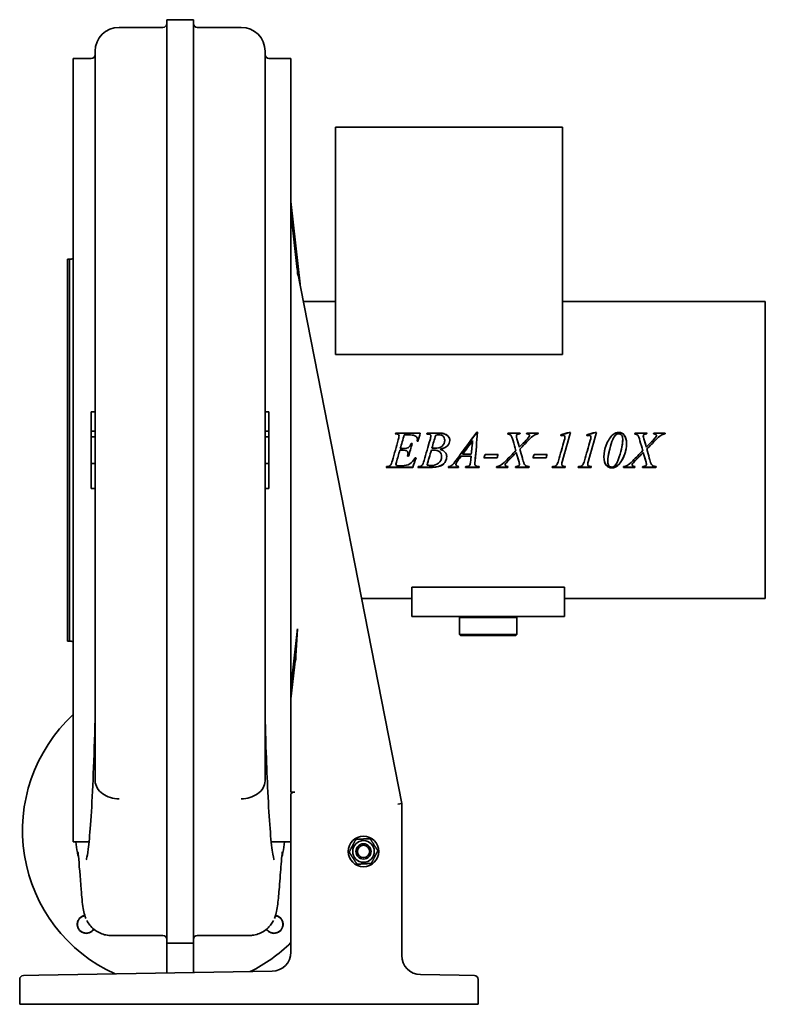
# Model space of a CAD drawing. Header units: millimetres. Extents: x 225 to 615, y 39 to 555.
import ezdxf

# ---------------------------------------------------------------- set-up
doc = ezdxf.new("R2010")
doc.units = ezdxf.units.MM
doc.header["$LTSCALE"] = 2
doc.layers.add('Krawędzie widoczne(ISO)', color=7, linetype='Continuous', lineweight=35, true_color=0x262659)

msp = doc.modelspace()

# ---------------------------------------------------------------- linework, layer by layer
at = {"layer": 'Krawędzie widoczne(ISO)'}
for p, q in [((301.83, 554.63), (301.83, 494.23)), ((315.83, 554.63), (301.83, 554.63)), ((315.83, 554.63), (315.83, 494.23)), ((299.83, 550.63), (276.83, 550.63)), ((340.83, 550.63), (317.83, 550.63)), ((264.33, 482.13), (264.33, 538.13)), ((353.33, 482.13), (353.33, 538.13)), ((252.83, 124.37), (252.83, 534.37)), ((252.83, 534.37), (262.33, 534.37)), ((366.83, 534.37), (355.33, 534.37)), ((366.83, 150.42), (366.83, 534.37)), ((390.09, 379.36), (390.09, 498.37)), ((390.09, 498.37), (509.05, 498.37)), ((509.05, 379.36), (509.05, 498.37)), ((301.83, 494.23), (301.83, 329.55)), ((315.83, 494.23), (315.83, 329.55)), ((264.33, 328.81), (264.33, 482.13)), ((353.33, 328.81), (353.33, 482.13)), ((371.64, 416.26), (366.83, 459.48)), ((366.83, 453.82), (370.16, 423.9)), ((249.83, 429.37), (249.83, 229.37)), ((249.83, 429.37), (250.83, 429.37)), ((250.83, 429.37), (250.83, 229.37)), ((250.83, 429.27), (250.93, 429.37)), ((250.93, 429.37), (250.93, 229.37)), ((250.93, 429.37), (251.83, 429.37)), ((424.83, 144.37), (370.34, 422.93)), ((390.09, 407.07), (373.44, 407.07)), ((615.18, 407.07), (509.05, 407.07)), ((615.18, 251.67), (615.18, 407.07)), ((509.05, 379.36), (390.09, 379.36)), ((264.33, 349.37), (262.33, 349.37)), ((262.33, 339.37), (262.33, 349.37)), ((353.33, 349.37), (355.33, 349.37)), ((355.33, 339.37), (355.33, 349.37)), ((264.33, 339.37), (262.33, 339.37)), ((262.33, 336.37), (262.33, 339.37)), ((264.33, 336.37), (262.33, 336.37)), ((262.33, 322.37), (262.33, 336.37)), ((353.33, 339.37), (355.33, 339.37)), ((353.33, 336.37), (355.33, 336.37)), ((355.33, 336.37), (355.33, 339.37)), ((355.33, 322.37), (355.33, 336.37)), ((421.7, 337.82), (421.42, 337.82)), ((421.58, 338.3), (434.53, 338.3)), ((421.58, 338.18), (421.58, 338.3)), ((421.58, 338.18), (434.5, 338.18)), ((423.43, 336.65), (423.43, 336.75)), ((428.43, 337.33), (426.12, 337.33)), ((433.02, 334.93), (433.02, 335.01)), ((438.08, 338.3), (444.55, 338.3)), ((438.08, 338.18), (438.08, 338.3)), ((438.08, 338.18), (444.55, 338.18)), ((440.08, 336.65), (440.08, 336.75)), ((464.11, 338.71), (464.58, 338.71)), ((464.11, 338.59), (464.11, 338.71)), ((464.11, 338.59), (464.57, 338.59)), ((480.39, 338.3), (486.84, 338.3)), ((480.39, 338.18), (480.39, 338.3)), ((480.39, 338.18), (486.8, 338.18)), ((484.84, 336.74), (484.84, 336.84)), ((485.15, 335.28), (485.15, 335.36)), ((490.27, 338.3), (496.36, 338.3)), ((490.27, 338.18), (490.27, 338.3)), ((490.27, 338.18), (496.32, 338.18)), ((491.71, 336.96), (491.71, 337.06)), ((510.27, 335.51), (510.27, 335.59)), ((510.3, 336.02), (510.3, 336.11)), ((512.59, 338.66), (513.23, 338.66)), ((512.59, 338.55), (512.59, 338.66)), ((512.59, 338.55), (513.19, 338.55)), ((523.87, 335.51), (523.87, 335.59)), ((523.9, 336.02), (523.9, 336.11)), ((526.2, 338.66), (526.83, 338.66)), ((526.2, 338.55), (526.2, 338.66)), ((526.2, 338.55), (526.79, 338.55)), ((540.53, 335.05), (540.53, 335.12)), ((546.86, 338.3), (553.31, 338.3)), ((546.86, 338.18), (546.86, 338.3)), ((546.86, 338.18), (553.28, 338.18)), ((551.31, 336.74), (551.31, 336.84)), ((551.62, 335.28), (551.62, 335.36)), ((556.74, 338.3), (562.83, 338.3)), ((556.74, 338.18), (556.74, 338.3)), ((556.74, 338.18), (562.79, 338.18)), ((558.18, 336.96), (558.18, 337.06)), ((424.08, 330.23), (425.8, 330.23)), ((424.08, 330.22), (424.08, 330.23)), ((424.08, 330.22), (425.8, 330.22)), ((429.81, 332.82), (430.3, 332.82)), ((429.81, 332.77), (429.81, 332.82)), ((429.81, 332.77), (430.29, 332.77)), ((433.42, 333.99), (432.93, 333.99)), ((440.62, 330.34), (440.62, 330.35)), ((444.96, 329.84), (444.96, 329.85)), ((447.33, 334.47), (447.33, 334.54)), ((461.95, 334.28), (461.95, 334.35)), ((486.39, 330.9), (486.39, 330.92)), ((552.86, 330.9), (552.86, 330.92)), ((264.33, 164.66), (264.33, 328.81)), ((301.83, 329.55), (301.83, 153.4)), ((315.83, 329.55), (315.83, 153.4)), ((353.33, 164.66), (353.33, 328.81)), ((425.58, 329.29), (423.81, 329.29)), ((425.58, 329.29), (423.81, 329.29)), ((423.81, 329.29), (423.81, 329.29)), ((428.45, 326.29), (427.92, 326.29)), ((428.45, 326.33), (427.93, 326.33)), ((428.15, 327.72), (428.15, 327.7)), ((428.45, 326.33), (428.45, 326.29)), ((431.86, 325.32), (432.34, 325.32)), ((440.34, 329.35), (440.34, 329.35)), ((445.73, 325.98), (445.73, 325.94)), ((461.17, 326.29), (455.99, 326.29)), ((455.99, 326.29), (455.99, 326.25)), ((461.17, 326.25), (455.99, 326.25)), ((456.71, 327.24), (456.71, 327.22)), ((456.71, 327.22), (461.25, 327.22)), ((461.17, 326.29), (461.17, 326.25)), ((474.77, 325.34), (467.89, 325.34)), ((474.77, 325.39), (467.9, 325.39)), ((468.43, 327.1), (475.31, 327.1)), ((474.77, 325.39), (474.77, 325.34)), ((484.83, 328.1), (484.83, 328.08)), ((500.43, 325.34), (493.55, 325.34)), ((500.43, 325.39), (493.57, 325.39)), ((494.09, 327.1), (500.98, 327.1)), ((500.43, 325.39), (500.43, 325.34)), ((551.3, 328.1), (551.3, 328.08)), ((264.33, 322.37), (262.33, 322.37)), ((262.33, 309.37), (262.33, 322.37)), ((353.33, 322.37), (355.33, 322.37)), ((355.33, 309.37), (355.33, 322.37)), ((430.64, 320.34), (416.74, 320.34)), ((430.64, 320.46), (416.78, 320.46)), ((421.78, 322.01), (421.78, 321.92)), ((422.05, 323.14), (422.05, 323.06)), ((423.27, 321.23), (424.9, 321.23)), ((430.64, 320.46), (430.64, 320.34)), ((439.93, 320.34), (433.34, 320.34)), ((439.93, 320.46), (433.38, 320.46)), ((438.08, 321.61), (438.08, 321.51)), ((454.56, 320.34), (449.23, 320.34)), ((454.56, 320.46), (449.26, 320.46)), ((453.23, 321.97), (453.23, 321.88)), ((454.17, 323.84), (454.17, 323.77)), ((454.56, 320.46), (454.56, 320.34)), ((465.3, 320.34), (458.21, 320.34)), ((465.3, 320.46), (458.25, 320.46)), ((458.36, 320.82), (458.65, 320.82)), ((463.11, 322.48), (463.11, 322.39)), ((463.21, 323.84), (463.21, 323.77)), ((465.3, 320.46), (465.3, 320.34)), ((480.39, 320.34), (474.4, 320.34)), ((480.39, 320.46), (474.44, 320.46)), ((479, 321.8), (479, 321.7)), ((479.15, 322.25), (479.15, 322.15)), ((480.39, 320.46), (480.39, 320.34)), ((491.43, 320.34), (484.37, 320.34)), ((491.43, 320.46), (484.41, 320.46)), ((486.45, 322.01), (486.45, 321.92)), ((491.43, 320.46), (491.43, 320.34)), ((510.37, 320.34), (503.53, 320.34)), ((510.37, 320.46), (503.58, 320.46)), ((508.58, 322.01), (508.58, 321.92)), ((510.37, 320.46), (510.37, 320.34)), ((523.98, 320.34), (517.14, 320.34)), ((523.98, 320.46), (517.18, 320.46)), ((522.18, 322.01), (522.18, 321.92)), ((523.98, 320.46), (523.98, 320.34)), ((532.7, 323.33), (532.7, 323.25)), ((536.61, 320.54), (536.61, 320.43)), ((546.86, 320.34), (540.87, 320.34)), ((546.86, 320.46), (540.91, 320.46)), ((545.48, 321.8), (545.48, 321.7)), ((545.62, 322.25), (545.62, 322.15)), ((546.86, 320.46), (546.86, 320.34)), ((557.9, 320.34), (550.84, 320.34)), ((557.9, 320.46), (550.88, 320.46)), ((552.92, 322.01), (552.92, 321.92)), ((557.9, 320.46), (557.9, 320.34)), ((264.33, 309.37), (262.33, 309.37)), ((353.33, 309.37), (355.33, 309.37)), ((510.07, 257.7), (430.07, 257.7)), ((430.07, 246.37), (430.07, 257.7)), ((510.07, 257.7), (510.07, 246.37)), ((430.07, 251.67), (403.84, 251.67)), ((615.18, 251.67), (510.07, 251.67)), ((430.07, 246.37), (430.07, 242.37)), ((510.07, 242.37), (430.07, 242.37)), ((455.57, 242.37), (455.07, 241.87)), ((484.57, 242.37), (485.07, 241.87)), ((510.07, 242.37), (510.07, 246.37)), ((485.07, 241.87), (455.07, 241.87)), ((455.07, 232.87), (455.07, 241.87)), ((485.07, 232.87), (485.07, 241.87)), ((370.12, 234.44), (366.83, 204.92)), ((369.28, 218.89), (370.23, 235.86)), ((455.07, 232.87), (485.07, 232.87)), ((455.57, 232.37), (455.07, 232.87)), ((484.57, 232.37), (455.57, 232.37)), ((484.57, 232.37), (485.07, 232.87)), ((249.83, 229.37), (250.83, 229.37)), ((250.83, 229.47), (250.93, 229.37)), ((250.93, 229.37), (251.83, 229.37)), ((366.83, 199.26), (369.17, 220.3)), ((264.33, 156.57), (264.33, 164.66)), ((353.33, 156.57), (353.33, 164.66)), ((265.02, 153.37), (265.02, 153.37)), ((265.7, 152.17), (265.7, 152.17)), ((301.83, 153.4), (301.83, 71.37)), ((315.83, 153.4), (315.83, 71.37)), ((351.96, 152.17), (351.96, 152.17)), ((352.64, 153.37), (352.64, 153.37)), ((368.83, 150.42), (366.83, 150.42)), ((274.63, 147.07), (274.63, 147.07)), ((275.83, 146.92), (275.83, 146.92)), ((341.83, 146.92), (341.83, 146.92)), ((343.03, 147.07), (343.03, 147.07)), ((366.83, 149.31), (366.83, 66.68)), ((424.83, 144.37), (422.83, 144.18)), ((424.83, 64.9), (424.83, 144.37)), ((252.83, 124.37), (261.14, 124.37)), ((366.83, 124.37), (356.52, 124.37)), ((299.83, 75.37), (272.85, 75.37)), ((317.83, 75.37), (344.81, 75.37)), ((301.83, 55.71), (301.83, 71.37)), ((301.83, 71.37), (315.83, 71.37)), ((315.83, 55.96), (315.83, 71.37)), ((224.83, 52.41), (224.83, 39.37)), ((226.8, 54.41), (234.8, 54.54)), ((357.01, 56.68), (234.8, 54.54)), ((454.87, 54.54), (434.66, 54.9)), ((454.87, 54.54), (462.87, 54.41)), ((464.83, 39.37), (464.83, 52.41)), ((234.83, 39.37), (224.83, 39.37)), ((234.83, 39.37), (454.83, 39.37)), ((464.83, 39.37), (454.83, 39.37))]:
    msp.add_line(p, q, dxfattribs=at)
for radius in [8, 5.65, 4, 4, 3.23]:
    msp.add_circle((404.83, 119.37), radius, dxfattribs=at)
for centre, radius, start, end in [((299.83, 552.63), 2, 270, 0), ((317.83, 552.63), 2, 180, 270), ((276.83, 538.13), 12.5, 90, 180), ((340.83, 538.13), 12.5, 0, 90), ((262.33, 536.37), 2, 270, 0), ((355.33, 536.37), 2, 180, 270), ((251.83, 430.37), 1, 270, 0), ((251.83, 228.37), 1, 0, 90), ((308.83, 130.37), 82.5, 132.749, 245.5956), ((259.69, 81.23), 4.75, 99.5284, 326.917), ((259.69, 81.23), 4.6, 99.2606, 327.142), ((357.98, 81.23), 4.75, 213.083, 80.4716), ((357.98, 81.23), 4.6, 212.858, 80.7394), ((299.83, 73.37), 2, 0, 90), ((317.83, 73.37), 2, 90, 180), ((308.83, 130.37), 82.5, 296.4044, 314.6706), ((356.83, 66.68), 10, 271, 0), ((434.83, 64.9), 10, 180, 269), ((226.83, 52.41), 2, 91, 180), ((462.83, 52.41), 2, 0, 89)]:
    msp.add_arc(centre, radius, start, end, dxfattribs=at)
for centre, major_axis, ratio, start_param, end_param in [((371.15, 408.37), (-0.82, 14.58), 0.007598, 6.228198, 6.828848), ((370.12, 235.86), (0.11, 2), 0.055478, 3.930088, 4.715486), ((369.17, 218.89), (0.11, 2), 0.055478, 4.715486, 7.07168)]:
    msp.add_ellipse(centre, major_axis=major_axis, ratio=ratio, start_param=start_param, end_param=end_param, dxfattribs=at)
for points, knots in [([(370.39, 420.83), (370.38, 421.08), (370.36, 421.36), (370.33, 421.9), (370.31, 422.16), (370.27, 422.78), (370.24, 423.14), (370.19, 423.62), (370.18, 423.76), (370.16, 423.9)], [0, 0, 0, 0, 0.0755059, 0.0755059, 0.1440841, 0.1440841, 0.2475423, 0.2475423, 0.2983457, 0.2983457, 0.2983457, 0.2983457]), ([(252.83, 402.11), (252.83, 402.11), (252.83, 402.11), (252.83, 402.11), (252.83, 402.11), (252.83, 402.12)], [0.11574517, 0.11574517, 0.11574517, 0.11574517, 0.12732997, 0.12732997, 0.14043785, 0.14043785, 0.14043785, 0.14043785]), ([(423.43, 336.75), (423.43, 337.08), (423.31, 337.34), (423.08, 337.53), (422.84, 337.72), (422.38, 337.82), (421.7, 337.82)], [0, 0, 0, 0, 1, 1, 1, 2, 2, 2, 2]), ([(440.08, 336.75), (440.08, 337.07), (439.96, 337.33), (439.71, 337.52), (439.47, 337.71), (439, 337.8), (438.31, 337.8)], [0, 0, 0, 0, 1, 1, 1, 2, 2, 2, 2]), ([(447.33, 334.54), (447.33, 335.45), (447.05, 336.15), (446.5, 336.66), (445.94, 337.17), (445.06, 337.42), (443.86, 337.42)], [0, 0, 0, 0, 1, 1, 1, 2, 2, 2, 2]), ([(444.55, 338.3), (445.64, 338.3), (446.61, 338.13), (447.46, 337.8), (448.31, 337.46), (448.95, 336.99), (449.37, 336.4), (449.79, 335.8), (450, 335.17), (450, 334.49)], [0, 0, 0, 0, 1, 1, 1, 2, 2, 2, 3, 3, 3, 3]), ([(444.55, 338.18), (445.64, 338.18), (446.61, 338.02), (447.46, 337.69), (448.31, 337.36), (448.95, 336.9), (449.37, 336.31), (449.79, 335.73), (450, 335.11), (450, 334.46)], [0, 0, 0, 0, 1, 1, 1, 2, 2, 2, 2.98448, 2.98448, 2.98448, 2.98448]), ([(483.09, 334.26), (482.65, 335.85), (482.27, 336.83), (481.95, 337.2), (481.62, 337.56), (481.06, 337.77), (480.25, 337.82)], [0, 0, 0, 0, 1, 1, 1, 2, 2, 2, 2]), ([(486.68, 337.82), (486.09, 337.82), (485.69, 337.78), (485.48, 337.71), (485.27, 337.63), (485.11, 337.52), (485, 337.36), (484.9, 337.21), (484.84, 337.03), (484.84, 336.84)], [0, 0, 0, 0, 1, 1, 1, 2, 2, 2, 3, 3, 3, 3]), ([(496.21, 337.82), (495.36, 337.69), (494.61, 337.43), (493.97, 337.04), (493.33, 336.65), (492.45, 335.87), (491.34, 334.68)], [0, 0, 0, 0, 1, 1, 1, 2, 2, 2, 2]), ([(510.3, 336.11), (510.3, 336.42), (510.22, 336.66), (510.05, 336.84), (509.88, 337.01), (509.65, 337.1), (509.36, 337.1)], [0, 0, 0, 0, 1, 1, 1, 2, 2, 2, 2]), ([(523.9, 336.11), (523.9, 336.42), (523.82, 336.66), (523.65, 336.84), (523.49, 337.01), (523.25, 337.1), (522.96, 337.1)], [0, 0, 0, 0, 1, 1, 1, 2, 2, 2, 2]), ([(538.52, 337.98), (538.01, 337.98), (537.49, 337.78), (536.96, 337.38), (536.43, 336.98), (535.88, 336.14), (535.32, 334.87), (534.76, 333.6), (534.22, 331.96), (533.7, 329.95)], [0, 0, 0, 0, 1, 1, 1, 2, 2, 2, 3, 3, 3, 3]), ([(538.49, 338.66), (539.63, 338.66), (540.58, 338.2), (541.36, 337.25), (542.13, 336.31), (542.52, 334.83), (542.52, 332.79)], [0, 0, 0, 0, 1, 1, 1, 2, 2, 2, 2]), ([(538.49, 338.55), (539.63, 338.55), (540.58, 338.08), (541.36, 337.15), (542.13, 336.23), (542.52, 334.77), (542.52, 332.77)], [0, 0, 0, 0, 1, 1, 1, 1.996376, 1.996376, 1.996376, 1.996376]), ([(540.53, 335.12), (540.53, 336.1), (540.33, 336.82), (539.93, 337.28), (539.53, 337.75), (539.06, 337.98), (538.52, 337.98)], [0, 0, 0, 0, 1, 1, 1, 2, 2, 2, 2]), ([(549.56, 334.26), (549.12, 335.85), (548.74, 336.83), (548.42, 337.2), (548.09, 337.56), (547.53, 337.77), (546.73, 337.82)], [0, 0, 0, 0, 1, 1, 1, 2, 2, 2, 2]), ([(553.15, 337.82), (552.56, 337.82), (552.16, 337.78), (551.95, 337.71), (551.74, 337.63), (551.58, 337.52), (551.48, 337.36), (551.37, 337.21), (551.31, 337.03), (551.31, 336.84)], [0, 0, 0, 0, 1, 1, 1, 2, 2, 2, 3, 3, 3, 3]), ([(562.68, 337.82), (561.83, 337.69), (561.08, 337.43), (560.44, 337.04), (559.8, 336.65), (558.92, 335.87), (557.81, 334.68)], [0, 0, 0, 0, 1, 1, 1, 2, 2, 2, 2]), ([(425.8, 330.23), (427, 330.23), (427.88, 330.41), (428.42, 330.78), (428.96, 331.15), (429.42, 331.83), (429.81, 332.82)], [0, 0, 0, 0, 1, 1, 1, 2, 2, 2, 2]), ([(425.8, 330.22), (427, 330.22), (427.88, 330.4), (428.42, 330.76), (428.96, 331.13), (429.42, 331.8), (429.81, 332.77)], [0, 0, 0, 0, 1, 1, 1, 2, 2, 2, 2]), ([(441.87, 330.33), (443.72, 330.33), (445.09, 330.73), (445.98, 331.53), (446.88, 332.33), (447.33, 333.33), (447.33, 334.54)], [0, 0, 0, 0, 1, 1, 1, 2, 2, 2, 2]), ([(441.87, 330.32), (443.72, 330.32), (445.09, 330.72), (445.98, 331.5), (446.88, 332.29), (447.33, 333.28), (447.33, 334.47)], [0, 0, 0, 0, 1, 1, 1, 2, 2, 2, 2]), ([(450, 334.49), (450, 333.46), (449.61, 332.53), (448.82, 331.69), (448.03, 330.86), (446.75, 330.24), (444.96, 329.85)], [0, 0, 0, 0, 1, 1, 1, 2, 2, 2, 2]), ([(444.96, 329.85), (446.14, 329.44), (447, 328.9), (447.56, 328.22), (448.12, 327.55), (448.4, 326.81), (448.4, 326.01)], [0, 0, 0, 0, 1, 1, 1, 2, 2, 2, 2]), ([(542.52, 332.79), (542.52, 331.04), (542.23, 329.25), (541.66, 327.42), (541.09, 325.6), (540.27, 324.02), (539.23, 322.7)], [0, 0, 0, 0, 1, 1, 1, 2, 2, 2, 2]), ([(424.9, 321.23), (426.63, 321.23), (428.01, 321.54), (429.06, 322.15), (430.1, 322.76), (431.03, 323.81), (431.86, 325.32)], [0, 0, 0, 0, 1, 1, 1, 2, 2, 2, 2]), ([(428.15, 327.7), (428.15, 328.08), (428.08, 328.39), (427.92, 328.61), (427.77, 328.84), (427.56, 329.01), (427.29, 329.12), (427.02, 329.23), (426.45, 329.29), (425.58, 329.29)], [0, 0, 0, 0, 1, 1, 1, 2, 2, 2, 3, 3, 3, 3]), ([(428.15, 327.72), (428.15, 328.1), (428.08, 328.4), (427.92, 328.62), (427.77, 328.85), (427.56, 329.01), (427.29, 329.12), (427.02, 329.24), (426.45, 329.29), (425.58, 329.29)], [0, 0, 0, 0, 1, 1, 1, 2, 2, 2, 3, 3, 3, 3]), ([(440.36, 321.32), (441.77, 321.32), (443.02, 321.73), (444.1, 322.56), (445.18, 323.39), (445.73, 324.52), (445.73, 325.94)], [0, 0, 0, 0, 1, 1, 1, 2, 2, 2, 2]), ([(445.73, 325.94), (445.73, 327.03), (445.38, 327.88), (444.7, 328.49), (444.02, 329.1), (442.93, 329.41), (441.42, 329.41)], [0, 0, 0, 0, 1, 1, 1, 2, 2, 2, 2]), ([(445.73, 325.98), (445.73, 327.06), (445.38, 327.9), (444.7, 328.5), (444.16, 328.98), (443.35, 329.27), (442.27, 329.37)], [0, 0, 0, 0, 1, 1, 1, 1.8, 1.8, 1.8, 1.8]), ([(448.4, 326.03), (448.4, 325.15), (448.17, 324.31), (447.71, 323.52), (447.25, 322.72), (446.66, 322.1), (445.94, 321.65), (445.22, 321.21), (444.35, 320.88), (443.33, 320.67)], [0.008907, 0.008907, 0.008907, 0.008907, 1, 1, 1, 2, 2, 2, 3, 3, 3, 3]), ([(448.4, 326.01), (448.4, 325.11), (448.17, 324.25), (447.71, 323.44), (447.25, 322.63), (446.66, 322), (445.94, 321.55), (445.22, 321.1), (444.35, 320.77), (443.33, 320.56)], [0, 0, 0, 0, 1, 1, 1, 2, 2, 2, 3, 3, 3, 3]), ([(534.77, 320.15), (533.61, 320.15), (532.65, 320.62), (531.87, 321.55), (531.1, 322.47), (530.71, 323.94), (530.71, 325.95)], [0, 0, 0, 0, 1, 1, 1, 1.996345, 1.996345, 1.996345, 1.996345]), ([(534.77, 320.03), (533.61, 320.03), (532.65, 320.5), (531.87, 321.44), (531.1, 322.38), (530.71, 323.88), (530.71, 325.92)], [0, 0, 0, 0, 1, 1, 1, 2, 2, 2, 2]), ([(542.17, 329.37), (542.03, 328.73), (541.86, 328.09), (541.66, 327.45), (541.09, 325.65), (540.27, 324.09), (539.23, 322.78)], [0.641397, 0.641397, 0.641397, 0.641397, 1, 1, 1, 2, 2, 2, 2]), ([(449.37, 320.82), (450.03, 320.85), (450.61, 321.07), (451.11, 321.48), (451.61, 321.89), (452.35, 322.76), (453.34, 324.1)], [0, 0, 0, 0, 1, 1, 1, 2, 2, 2, 2]), ([(454.17, 323.84), (453.75, 323.29), (453.48, 322.89), (453.38, 322.65), (453.28, 322.41), (453.23, 322.18), (453.23, 321.97)], [0, 0, 0, 0, 1, 1, 1, 2, 2, 2, 2]), ([(454.17, 323.77), (453.75, 323.21), (453.48, 322.81), (453.38, 322.56), (453.28, 322.32), (453.23, 322.09), (453.23, 321.88)], [0, 0, 0, 0, 1, 1, 1, 2, 2, 2, 2]), ([(453.23, 321.88), (453.23, 321.59), (453.34, 321.35), (453.57, 321.15), (453.8, 320.95), (454.18, 320.84), (454.71, 320.82)], [0, 0, 0, 0, 1, 1, 1, 2, 2, 2, 2]), ([(463.3, 321.58), (463.47, 321.32), (463.69, 321.13), (463.98, 321), (464.27, 320.88), (464.76, 320.82), (465.45, 320.82)], [0, 0, 0, 0, 1, 1, 1, 2, 2, 2, 2]), ([(488.68, 322.97), (488.89, 322.35), (489.1, 321.91), (489.31, 321.66), (489.53, 321.4), (489.8, 321.21), (490.12, 321.07), (490.45, 320.93), (490.93, 320.85), (491.58, 320.82)], [0, 0, 0, 0, 1, 1, 1, 2, 2, 2, 3, 3, 3, 3]), ([(508.58, 321.92), (508.58, 321.6), (508.69, 321.35), (508.92, 321.17), (509.14, 321), (509.67, 320.88), (510.5, 320.82)], [0, 0, 0, 0, 1, 1, 1, 2, 2, 2, 2]), ([(522.18, 321.92), (522.18, 321.6), (522.29, 321.35), (522.52, 321.17), (522.75, 321), (523.27, 320.88), (524.11, 320.82)], [0, 0, 0, 0, 1, 1, 1, 2, 2, 2, 2]), ([(532.7, 323.25), (532.7, 322.33), (532.9, 321.65), (533.3, 321.19), (533.7, 320.74), (534.19, 320.52), (534.75, 320.52)], [0, 0, 0, 0, 1, 1, 1, 2, 2, 2, 2]), ([(555.15, 322.97), (555.36, 322.35), (555.57, 321.91), (555.78, 321.66), (556, 321.4), (556.27, 321.21), (556.59, 321.07), (556.92, 320.93), (557.4, 320.85), (558.05, 320.82)], [0, 0, 0, 0, 1, 1, 1, 2, 2, 2, 3, 3, 3, 3]), ([(259.68, 115.03), (259.68, 115.03), (259.76, 115.26), (260.09, 116.5), (260.4, 118.2), (261.1, 123.62), (261.51, 127.94), (262.32, 138.98), (262.73, 145.91), (263.47, 161.88), (263.82, 170.95), (264.16, 182.63), (264.2, 184.08), (264.25, 186.34), (264.27, 187.1), (264.3, 188.28), (264.31, 188.68), (264.32, 189.31), (264.32, 189.52), (264.33, 189.85), (264.33, 189.96), (264.33, 190.19), (264.33, 190.31), (264.33, 190.43)], [1.484464, 1.484464, 1.484464, 1.484464, 2.550042, 2.550042, 5.265248, 5.265248, 8.993901, 8.993901, 12.975885, 12.975885, 16.957997, 16.957997, 17.511889, 17.511889, 17.79109, 17.79109, 17.931903, 17.931903, 18.003078, 18.003078, 18.039142, 18.039142, 18.075931, 18.075931, 18.075931, 18.075931]), ([(353.33, 190.43), (353.33, 190.38), (353.33, 190.34), (353.33, 190.22), (353.33, 190.14), (353.34, 189.9), (353.34, 189.74), (353.35, 189.1), (353.36, 188.65), (353.39, 186.91), (353.43, 185.67), (353.55, 180.8), (353.66, 177.35), (354.02, 166.41), (354.3, 159.46), (354.95, 145.63), (355.34, 139.02), (356.16, 127.8), (356.6, 123.23), (357.42, 117.11), (357.99, 115.03), (357.99, 115.03)], [0, 0, 0, 0, 0.01405, 0.01405, 0.036944, 0.036944, 0.09076, 0.09076, 0.247501, 0.247501, 0.704469, 0.704469, 2.075817, 2.075817, 5.219767, 5.219767, 9.027064, 9.027064, 13.007292, 13.007292, 16.58535, 16.58535, 16.58535, 16.58535]), ([(264.33, 156.57), (264.33, 156.53), (264.33, 156.49), (264.33, 156.41), (264.33, 156.38), (264.33, 156.32), (264.33, 156.29), (264.33, 156.26)], [-2.62642465, -2.62642465, -2.62642465, -2.62642465, -2.59665953, -2.59665953, -2.5705347, -2.5705347, -2.54710236, -2.54710236, -2.54710236, -2.54710236]), ([(264.33, 156.26), (264.37, 155), (264.74, 153.78), (265.41, 152.63), (266.09, 151.48), (267.06, 150.44), (268.28, 149.57), (269.45, 148.73), (270.83, 148.07), (272.32, 147.6), (273.75, 147.16), (275.27, 146.91), (276.8, 146.87), (276.81, 146.86), (276.82, 146.86), (276.83, 146.86)], [0, 0, 0, 0, 0.496559, 0.496559, 0.496559, 0.997993, 0.997993, 0.997993, 1.480056, 1.480056, 1.480056, 1.940102, 1.940102, 1.940102, 1.9429, 1.9429, 1.9429, 1.9429]), ([(353.33, 156.26), (353.29, 155), (352.93, 153.78), (352.25, 152.63), (351.58, 151.48), (350.6, 150.44), (349.38, 149.57), (348.21, 148.73), (346.84, 148.07), (345.34, 147.6), (343.91, 147.16), (342.39, 146.91), (340.86, 146.87), (340.85, 146.86), (340.84, 146.86), (340.83, 146.86)], [0, 0, 0, 0, 0.496559, 0.496559, 0.496559, 0.997993, 0.997993, 0.997993, 1.480056, 1.480056, 1.480056, 1.940102, 1.940102, 1.940102, 1.9429, 1.9429, 1.9429, 1.9429]), ([(353.33, 156.57), (353.33, 156.53), (353.33, 156.49), (353.33, 156.41), (353.33, 156.38), (353.33, 156.32), (353.33, 156.29), (353.33, 156.26)], [-2.62642465, -2.62642465, -2.62642465, -2.62642465, -2.59665953, -2.59665953, -2.5705347, -2.5705347, -2.54710236, -2.54710236, -2.54710236, -2.54710236]), ([(366.83, 149.31), (366.83, 149.45), (366.88, 149.59), (367.08, 149.86), (367.23, 149.99), (367.59, 150.18), (367.81, 150.27), (368.3, 150.39), (368.57, 150.42), (368.83, 150.42)], [0.3221201, 0.3221201, 0.3221201, 0.3221201, 0.4059397, 0.4059397, 0.4897592, 0.4897592, 0.5674814, 0.5674814, 0.6452036, 0.6452036, 0.6452036, 0.6452036]), ([(255.62, 116.45), (255.41, 117.26), (255.22, 118.08), (255.04, 118.9), (254.65, 120.71), (254.36, 122.53), (254.16, 124.37)], [-1.4120363, -1.4120363, -1.4120363, -1.4120363, -1.1589321, -1.1589321, -1.1589321, -0.6022023, -0.6022023, -0.6022023, -0.6022023]), ([(362.04, 116.45), (362.25, 117.26), (362.45, 118.08), (362.62, 118.9), (363.01, 120.71), (363.3, 122.53), (363.5, 124.37)], [-1.4120363, -1.4120363, -1.4120363, -1.4120363, -1.1589321, -1.1589321, -1.1589321, -0.6022023, -0.6022023, -0.6022023, -0.6022023]), ([(259.52, 84.23), (259.23, 84.89), (259.03, 85.49), (258.47, 87.32), (258.26, 88.38), (257.6, 92.36), (257.31, 95.7), (256.48, 105.79), (255.96, 113.04), (255.45, 118.22), (255.32, 119.18), (255.32, 119.18)], [0.207571, 0.207571, 0.207571, 0.207571, 0.656007, 0.656007, 1.682162, 1.682162, 4.575478, 4.575478, 9.390514, 9.390514, 10.911996, 10.911996, 10.911996, 10.911996]), ([(362.34, 119.18), (362.34, 119.18), (362.34, 119.17), (362.32, 119.06), (362.26, 118.59), (362.06, 116.72), (361.89, 114.86), (361.41, 109.18), (361.1, 104.82), (360.5, 97.46), (360.24, 94.42), (359.75, 90.5), (359.58, 89.32), (359.08, 86.94), (358.8, 85.74), (358.15, 84.23)], [7.842624, 7.842624, 7.842624, 7.842624, 7.963302, 7.963302, 8.943082, 8.943082, 10.778998, 10.778998, 13.885965, 13.885965, 16.320533, 16.320533, 17.538675, 17.538675, 18.55751, 18.55751, 18.55751, 18.55751]), ([(272.85, 75.37), (271.99, 75.37), (271, 75.44), (269.03, 75.83), (268.02, 76.14), (266.15, 76.96), (265.26, 77.46), (263.55, 78.67), (262.73, 79.43), (261.38, 80.97), (260.82, 81.77), (260.23, 82.78), (260.08, 83.04), (259.95, 83.3)], [0, 0, 0, 0, 0.33732, 0.33732, 0.6561, 0.6561, 0.955933, 0.955933, 1.28656, 1.28656, 1.600331, 1.600331, 1.718086, 1.718086, 1.718086, 1.718086]), ([(357.71, 83.3), (357.4, 82.69), (357, 82.01), (356.04, 80.68), (355.48, 80.02), (354.16, 78.73), (353.36, 78.09), (351.61, 77), (350.65, 76.54), (348.66, 75.84), (347.61, 75.6), (346, 75.4), (345.38, 75.37), (344.81, 75.37)], [0, 0, 0, 0, 0.27908, 0.27908, 0.545321, 0.545321, 0.847864, 0.847864, 1.16218, 1.16218, 1.495931, 1.495931, 1.718704, 1.718704, 1.718704, 1.718704]), ([(301.36, 74.66), (301.29, 74.75), (301.2, 74.83), (301.01, 74.99), (300.9, 75.06), (300.79, 75.12)], [0.02409421, 0.02409421, 0.02409421, 0.02409421, 0.05905596, 0.05905596, 0.09784424, 0.09784424, 0.09784424, 0.09784424]), ([(301.83, 73.37), (301.83, 73.37), (301.83, 73.37), (301.83, 73.37), (301.83, 73.37), (301.83, 73.37), (301.83, 73.37), (301.83, 73.37), (301.83, 73.37), (301.83, 73.37), (301.83, 73.37), (301.83, 73.37), (301.83, 73.37), (301.83, 73.37), (301.83, 73.37), (301.83, 73.37), (301.83, 73.37), (301.83, 73.37), (301.83, 73.37), (301.83, 73.38), (301.83, 73.39), (301.83, 73.57), (301.8, 73.73), (301.76, 73.89)], [0, 0, 0, 0, 0.00307322, 0.00307322, 0.0055318, 0.0055318, 0.00583913, 0.00583913, 0.00599281, 0.00599281, 0.0061472, 0.0061472, 0.00617446, 0.00617446, 0.00619826, 0.00619826, 0.00623347, 0.00623347, 0.00632715, 0.00632715, 0.00958827, 0.00958827, 0.0587785, 0.0587785, 0.0587785, 0.0587785]), ([(315.9, 73.89), (315.87, 73.79), (315.86, 73.69), (315.84, 73.54), (315.83, 73.49), (315.83, 73.43), (315.83, 73.41), (315.83, 73.38), (315.83, 73.38), (315.83, 73.38), (315.83, 73.37), (315.83, 73.37), (315.83, 73.37), (315.83, 73.37), (315.83, 73.37), (315.83, 73.37), (315.83, 73.37), (315.83, 73.37), (315.83, 73.37), (315.83, 73.37), (315.83, 73.37), (315.83, 73.37), (315.83, 73.37), (315.83, 73.37), (315.83, 73.37), (315.83, 73.37), (315.83, 73.37), (315.83, 73.37), (315.83, 73.37), (315.83, 73.37), (315.83, 73.37), (315.83, 73.37)], [0, 0, 0, 0, 0.03025049, 0.03025049, 0.04535284, 0.04535284, 0.0510124, 0.0510124, 0.05207346, 0.05207346, 0.05247141, 0.05247141, 0.0525657, 0.0525657, 0.05261289, 0.05261289, 0.05266045, 0.05266045, 0.05268421, 0.05268421, 0.05270798, 0.05270798, 0.05275585, 0.05275585, 0.05294679, 0.05294679, 0.0537011, 0.0537011, 0.05520879, 0.05520879, 0.05888125, 0.05888125, 0.05888125, 0.05888125]), ([(316.87, 75.12), (316.67, 75.01), (316.49, 74.87), (316.33, 74.69), (316.31, 74.67), (316.3, 74.66)], [0, 0, 0, 0, 0.06757801, 0.06757801, 0.07363056, 0.07363056, 0.07363056, 0.07363056])]:
    msp.add_open_spline(points, degree=3, knots=knots, dxfattribs=at)
for points in [[(421.42, 337.82), (421.47, 337.98), (421.52, 338.14), (421.58, 338.3)], [(421.45, 337.82), (421.5, 337.94), (421.54, 338.06), (421.58, 338.18)], [(423.05, 334.76), (423.3, 335.63), (423.43, 336.29), (423.43, 336.75)], [(423.05, 334.69), (423.3, 335.55), (423.43, 336.2), (423.43, 336.65)], [(426.12, 337.33), (425.44, 334.97), (424.76, 332.6), (424.08, 330.23)], [(431.36, 337.1), (430.94, 337.26), (429.96, 337.33), (428.43, 337.33)], [(432.68, 336.18), (432.38, 336.58), (431.94, 336.89), (431.36, 337.1)], [(433.02, 335.01), (433.02, 335.47), (432.91, 335.87), (432.68, 336.18)], [(432.93, 333.99), (432.99, 334.39), (433.02, 334.73), (433.02, 335.01)], [(432.94, 333.99), (432.99, 334.36), (433.02, 334.68), (433.02, 334.93)], [(434.53, 338.3), (434.16, 336.87), (433.79, 335.43), (433.42, 333.99)], [(437.9, 337.82), (437.96, 337.98), (438.02, 338.14), (438.08, 338.3)], [(438.31, 337.8), (438.17, 337.8), (438.03, 337.81), (437.9, 337.82)], [(437.94, 337.81), (437.99, 337.94), (438.03, 338.06), (438.08, 338.18)], [(439.67, 334.81), (439.94, 335.73), (440.08, 336.38), (440.08, 336.75)], [(439.67, 334.74), (439.94, 335.65), (440.08, 336.29), (440.08, 336.65)], [(442.62, 337.26), (441.96, 334.96), (441.29, 332.66), (440.62, 330.35)], [(443.86, 337.42), (443.53, 337.42), (443.12, 337.37), (442.62, 337.26)], [(453.34, 324.1), (456.93, 328.97), (460.52, 333.87), (464.11, 338.71)], [(457.22, 329.37), (459.52, 332.45), (461.81, 335.53), (464.11, 338.59)], [(464.58, 338.71), (464.12, 333.75), (463.67, 328.74), (463.21, 323.77)], [(480.25, 337.82), (480.3, 337.98), (480.34, 338.14), (480.39, 338.3)], [(480.28, 337.82), (480.32, 337.94), (480.35, 338.06), (480.39, 338.18)], [(484.84, 336.84), (484.84, 336.62), (484.95, 336.13), (485.15, 335.36)], [(484.84, 336.74), (484.84, 336.53), (484.95, 336.04), (485.15, 335.28)], [(485.15, 335.36), (485.56, 333.88), (485.98, 332.4), (486.39, 330.92)], [(485.15, 335.28), (485.56, 333.82), (485.98, 332.36), (486.39, 330.9)], [(486.84, 338.3), (486.79, 338.14), (486.74, 337.98), (486.68, 337.82)], [(489.2, 333.74), (490.3, 334.85), (491.07, 335.74), (491.49, 336.43)], [(489.2, 333.69), (490.3, 334.78), (491.07, 335.66), (491.49, 336.34)], [(490.12, 337.82), (490.17, 337.98), (490.22, 338.14), (490.27, 338.3)], [(491.46, 337.54), (491.23, 337.7), (490.78, 337.79), (490.12, 337.82)], [(490.16, 337.82), (490.19, 337.94), (490.23, 338.06), (490.27, 338.18)], [(491.71, 337.06), (491.71, 337.26), (491.63, 337.42), (491.46, 337.54)], [(491.49, 336.43), (491.64, 336.66), (491.71, 336.87), (491.71, 337.06)], [(491.49, 336.34), (491.64, 336.57), (491.71, 336.77), (491.71, 336.96)], [(496.36, 338.3), (496.31, 338.14), (496.26, 337.98), (496.21, 337.82)], [(508.11, 337.42), (509.6, 337.84), (511.1, 338.25), (512.59, 338.66)], [(508.28, 336.94), (508.23, 337.1), (508.17, 337.26), (508.11, 337.42)], [(508.14, 337.33), (509.63, 337.73), (511.11, 338.14), (512.59, 338.55)], [(509.36, 337.1), (509.13, 337.1), (508.77, 337.05), (508.28, 336.94)], [(513.23, 338.66), (511.8, 333.74), (510.37, 328.76), (508.95, 323.81)], [(509.96, 334.49), (510.15, 335.14), (510.25, 335.5), (510.27, 335.59)], [(509.96, 334.43), (510.15, 335.06), (510.25, 335.43), (510.27, 335.51)], [(510.27, 335.59), (510.29, 335.77), (510.3, 335.94), (510.3, 336.11)], [(510.27, 335.51), (510.29, 335.69), (510.3, 335.85), (510.3, 336.02)], [(521.71, 337.42), (523.21, 337.84), (524.7, 338.25), (526.2, 338.66)], [(521.89, 336.94), (521.83, 337.1), (521.77, 337.26), (521.71, 337.42)], [(521.75, 337.33), (523.23, 337.73), (524.71, 338.14), (526.2, 338.55)], [(522.96, 337.1), (522.74, 337.1), (522.38, 337.05), (521.89, 336.94)], [(526.83, 338.66), (525.4, 333.74), (523.98, 328.76), (522.55, 323.81)], [(523.56, 334.49), (523.75, 335.14), (523.85, 335.5), (523.87, 335.59)], [(523.56, 334.43), (523.75, 335.06), (523.85, 335.43), (523.87, 335.51)], [(523.87, 335.59), (523.89, 335.77), (523.9, 335.94), (523.9, 336.11)], [(523.87, 335.51), (523.89, 335.69), (523.9, 335.85), (523.9, 336.02)], [(531.87, 332.02), (532.79, 334.42), (533.96, 336.22), (535.37, 337.45)], [(531.87, 331.99), (532.79, 334.35), (533.96, 336.14), (535.37, 337.35)], [(535.37, 337.45), (536.3, 338.26), (537.34, 338.66), (538.49, 338.66)], [(535.37, 337.35), (536.3, 338.15), (537.34, 338.55), (538.49, 338.55)], [(538.75, 325.92), (539.94, 329.69), (540.53, 332.77), (540.53, 335.12)], [(539.72, 329.37), (540.26, 331.58), (540.53, 333.48), (540.53, 335.05)], [(546.73, 337.82), (546.77, 337.98), (546.81, 338.14), (546.86, 338.3)], [(546.76, 337.82), (546.79, 337.94), (546.82, 338.06), (546.86, 338.18)], [(551.31, 336.84), (551.31, 336.62), (551.42, 336.13), (551.62, 335.36)], [(551.31, 336.74), (551.31, 336.53), (551.42, 336.04), (551.62, 335.28)], [(551.62, 335.36), (552.03, 333.88), (552.45, 332.4), (552.86, 330.92)], [(551.62, 335.28), (552.03, 333.82), (552.45, 332.36), (552.86, 330.9)], [(553.31, 338.3), (553.26, 338.14), (553.21, 337.98), (553.15, 337.82)], [(555.67, 333.74), (556.77, 334.85), (557.54, 335.74), (557.96, 336.43)], [(555.67, 333.69), (556.77, 334.78), (557.54, 335.66), (557.96, 336.34)], [(556.59, 337.82), (556.64, 337.98), (556.69, 338.14), (556.74, 338.3)], [(557.93, 337.54), (557.7, 337.7), (557.25, 337.79), (556.59, 337.82)], [(556.63, 337.82), (556.66, 337.94), (556.7, 338.06), (556.74, 338.18)], [(558.18, 337.06), (558.18, 337.26), (558.1, 337.42), (557.93, 337.54)], [(557.96, 336.43), (558.11, 336.66), (558.18, 336.87), (558.18, 337.06)], [(557.96, 336.34), (558.11, 336.57), (558.18, 336.77), (558.18, 336.96)], [(562.83, 338.3), (562.78, 338.14), (562.73, 337.98), (562.68, 337.82)], [(419.93, 323.9), (420.97, 327.51), (422.01, 331.14), (423.05, 334.76)], [(421.5, 329.37), (422.02, 331.14), (422.53, 332.92), (423.05, 334.69)], [(430.3, 332.82), (429.68, 330.64), (429.06, 328.47), (428.45, 326.29)], [(436.52, 323.93), (437.57, 327.55), (438.62, 331.19), (439.67, 334.81)], [(438.09, 329.37), (438.62, 331.16), (439.14, 332.96), (439.67, 334.74)], [(440.62, 330.35), (441.2, 330.34), (441.62, 330.33), (441.87, 330.33)], [(440.62, 330.34), (441.2, 330.33), (441.62, 330.32), (441.87, 330.32)], [(444.96, 329.84), (445.37, 329.7), (445.74, 329.54), (446.08, 329.37)], [(461.95, 334.35), (460.2, 331.97), (458.46, 329.59), (456.71, 327.22)], [(461.25, 327.22), (461.49, 329.59), (461.72, 331.97), (461.95, 334.35)], [(461.46, 329.37), (461.62, 331.01), (461.79, 332.65), (461.95, 334.28)], [(484.53, 329.07), (484.05, 330.8), (483.57, 332.53), (483.09, 334.26)], [(486.39, 330.92), (487.32, 331.86), (488.26, 332.8), (489.2, 333.74)], [(486.39, 330.9), (487.32, 331.83), (488.26, 332.76), (489.2, 333.69)], [(491.34, 334.68), (489.79, 333.11), (488.25, 331.53), (486.7, 329.95)], [(486.7, 329.95), (487.13, 328.33), (487.56, 326.72), (487.99, 325.1)], [(486.7, 329.94), (486.75, 329.75), (486.8, 329.56), (486.85, 329.37)], [(506.89, 323.81), (507.91, 327.36), (508.94, 330.94), (509.96, 334.49)], [(508.49, 329.37), (508.98, 331.06), (509.47, 332.74), (509.96, 334.43)], [(520.49, 323.81), (521.51, 327.36), (522.54, 330.94), (523.56, 334.49)], [(522.09, 329.37), (522.58, 331.06), (523.07, 332.74), (523.56, 334.43)], [(530.71, 325.92), (530.71, 327.95), (531.1, 329.99), (531.87, 332.02)], [(531.08, 329.37), (531.27, 330.24), (531.54, 331.12), (531.87, 331.99)], [(533.7, 329.95), (533.03, 327.32), (532.7, 325.09), (532.7, 323.25)], [(551, 329.07), (550.52, 330.8), (550.04, 332.53), (549.56, 334.26)], [(552.86, 330.92), (553.79, 331.86), (554.73, 332.8), (555.67, 333.74)], [(552.86, 330.9), (553.79, 331.83), (554.73, 332.76), (555.67, 333.69)], [(557.81, 334.68), (556.26, 333.11), (554.72, 331.53), (553.17, 329.95)], [(553.17, 329.95), (553.6, 328.33), (554.03, 326.72), (554.46, 325.1)], [(553.17, 329.94), (553.22, 329.75), (553.27, 329.56), (553.32, 329.37)], [(423.81, 329.29), (423.23, 327.21), (422.64, 325.13), (422.05, 323.06)], [(423.81, 329.29), (423.23, 327.24), (422.64, 325.19), (422.05, 323.14)], [(427.92, 326.29), (428.07, 326.84), (428.15, 327.31), (428.15, 327.7)], [(429.32, 329.37), (429.03, 328.36), (428.74, 327.34), (428.45, 326.33)], [(432.34, 325.32), (431.77, 323.66), (431.21, 322), (430.64, 320.34)], [(432.33, 325.32), (431.76, 323.7), (431.2, 322.07), (430.64, 320.46)], [(440.34, 329.35), (439.59, 326.77), (438.83, 324.18), (438.08, 321.61)], [(440.34, 329.35), (439.59, 326.73), (438.83, 324.11), (438.08, 321.51)], [(441.42, 329.41), (441.12, 329.41), (440.76, 329.39), (440.34, 329.35)], [(440.6, 329.37), (440.52, 329.36), (440.43, 329.36), (440.34, 329.35)], [(455.99, 326.29), (455.38, 325.47), (454.77, 324.65), (454.17, 323.84)], [(455.99, 326.25), (455.38, 325.42), (454.77, 324.59), (454.17, 323.77)], [(458.29, 329.37), (457.77, 328.66), (457.24, 327.95), (456.71, 327.24)], [(460.95, 323.96), (461.02, 324.72), (461.09, 325.48), (461.17, 326.25)], [(463.72, 329.37), (463.55, 327.52), (463.38, 325.68), (463.21, 323.84)], [(467.89, 325.34), (468.07, 325.92), (468.25, 326.51), (468.43, 327.1)], [(475.31, 327.1), (475.13, 326.51), (474.95, 325.92), (474.77, 325.34)], [(475.3, 327.1), (475.13, 326.53), (474.95, 325.96), (474.77, 325.39)], [(479.3, 323.81), (481.04, 325.56), (482.79, 327.31), (484.53, 329.07)], [(484.83, 328.1), (483.43, 326.69), (482.02, 325.29), (480.62, 323.88)], [(484.83, 328.08), (483.43, 326.66), (482.02, 325.23), (480.62, 323.81)], [(484.53, 329.07), (484.51, 329.17), (484.48, 329.27), (484.45, 329.37)], [(486.09, 323.62), (485.67, 325.11), (485.25, 326.61), (484.83, 328.1)], [(486.09, 323.55), (485.67, 325.06), (485.25, 326.57), (484.83, 328.08)], [(487.99, 325.1), (488.12, 324.64), (488.35, 323.93), (488.68, 322.97)], [(493.55, 325.34), (493.73, 325.92), (493.91, 326.51), (494.09, 327.1)], [(500.98, 327.1), (500.79, 326.51), (500.61, 325.92), (500.43, 325.34)], [(500.97, 327.1), (500.79, 326.53), (500.61, 325.96), (500.43, 325.39)], [(510.55, 329.37), (510.01, 327.54), (509.48, 325.71), (508.95, 323.88)], [(524.15, 329.37), (523.62, 327.54), (523.08, 325.71), (522.55, 323.88)], [(533.55, 329.37), (532.98, 327.02), (532.7, 325.01), (532.7, 323.33)], [(536.14, 321.04), (537.16, 322), (538.03, 323.62), (538.75, 325.92)], [(545.77, 323.81), (547.51, 325.56), (549.26, 327.31), (551, 329.07)], [(551.3, 328.1), (549.9, 326.69), (548.5, 325.29), (547.09, 323.88)], [(551.3, 328.08), (549.9, 326.66), (548.5, 325.23), (547.09, 323.81)], [(551, 329.07), (550.98, 329.17), (550.95, 329.27), (550.92, 329.37)], [(552.56, 323.62), (552.14, 325.11), (551.72, 326.61), (551.3, 328.1)], [(552.56, 323.55), (552.14, 325.06), (551.72, 326.57), (551.3, 328.08)], [(554.46, 325.1), (554.59, 324.64), (554.82, 323.93), (555.15, 322.97)], [(416.74, 320.34), (416.8, 320.5), (416.86, 320.66), (416.92, 320.82)], [(416.92, 320.82), (417.6, 320.84), (418.07, 320.9), (418.31, 321.01)], [(418.31, 321.01), (418.67, 321.17), (418.92, 321.37), (419.08, 321.61)], [(419.08, 321.61), (419.32, 321.97), (419.61, 322.73), (419.93, 323.9)], [(422.05, 323.14), (421.87, 322.65), (421.78, 322.28), (421.78, 322.01)], [(422.05, 323.06), (421.87, 322.56), (421.78, 322.18), (421.78, 321.92)], [(421.78, 321.92), (421.78, 321.72), (421.9, 321.55), (422.12, 321.39)], [(422.12, 321.39), (422.28, 321.29), (422.66, 321.23), (423.27, 321.23)], [(433.34, 320.34), (433.4, 320.5), (433.45, 320.66), (433.5, 320.82)], [(433.5, 320.82), (434.2, 320.84), (434.67, 320.91), (434.92, 321.03)], [(434.92, 321.03), (435.27, 321.17), (435.52, 321.37), (435.68, 321.61)], [(435.68, 321.61), (435.89, 321.95), (436.17, 322.72), (436.52, 323.93)], [(438.08, 321.51), (439.05, 321.38), (439.81, 321.32), (440.36, 321.32)], [(443.33, 320.67), (442.6, 320.53), (441.47, 320.46), (439.93, 320.46)], [(443.33, 320.56), (442.6, 320.41), (441.47, 320.34), (439.93, 320.34)], [(449.23, 320.34), (449.27, 320.5), (449.32, 320.66), (449.37, 320.82)], [(454.71, 320.82), (454.66, 320.66), (454.61, 320.5), (454.56, 320.34)], [(454.68, 320.82), (454.64, 320.7), (454.6, 320.58), (454.56, 320.46)], [(458.21, 320.34), (458.26, 320.5), (458.31, 320.66), (458.36, 320.82)], [(458.65, 320.82), (459.23, 320.82), (459.7, 320.94), (460.06, 321.19)], [(460.06, 321.19), (460.32, 321.36), (460.52, 321.64), (460.67, 322.02)], [(460.67, 322.02), (460.76, 322.29), (460.86, 322.94), (460.95, 323.96)], [(463.21, 323.84), (463.14, 323.14), (463.11, 322.69), (463.11, 322.48)], [(463.21, 323.77), (463.14, 323.06), (463.11, 322.6), (463.11, 322.39)], [(463.11, 322.39), (463.11, 322.04), (463.17, 321.77), (463.3, 321.58)], [(465.45, 320.82), (465.4, 320.66), (465.35, 320.5), (465.3, 320.34)], [(465.41, 320.82), (465.37, 320.7), (465.34, 320.58), (465.3, 320.46)], [(474.4, 320.34), (474.45, 320.5), (474.5, 320.66), (474.55, 320.82)], [(474.55, 320.82), (475.3, 320.89), (475.92, 321.06), (476.4, 321.33)], [(476.4, 321.33), (477.1, 321.75), (478.06, 322.58), (479.3, 323.81)], [(479.15, 322.25), (479.05, 322.09), (479, 321.94), (479, 321.8)], [(479.15, 322.15), (479.05, 322), (479, 321.85), (479, 321.7)], [(479, 321.7), (479, 321.44), (479.14, 321.22), (479.4, 321.04)], [(480.62, 323.88), (479.8, 323.05), (479.31, 322.51), (479.15, 322.25)], [(480.62, 323.81), (479.8, 322.97), (479.31, 322.42), (479.15, 322.15)], [(479.4, 321.04), (479.52, 320.97), (479.89, 320.9), (480.52, 320.82)], [(480.49, 320.83), (480.46, 320.7), (480.42, 320.58), (480.39, 320.46)], [(480.52, 320.82), (480.48, 320.66), (480.43, 320.5), (480.39, 320.34)], [(484.37, 320.34), (484.42, 320.5), (484.47, 320.66), (484.52, 320.82)], [(484.52, 320.82), (485.25, 320.85), (485.77, 320.99), (486.09, 321.23)], [(486.45, 322.01), (486.45, 322.26), (486.33, 322.79), (486.09, 323.62)], [(486.45, 321.92), (486.45, 322.16), (486.33, 322.7), (486.09, 323.55)], [(486.09, 321.23), (486.33, 321.41), (486.45, 321.64), (486.45, 321.92)], [(491.58, 320.82), (491.53, 320.66), (491.48, 320.5), (491.43, 320.34)], [(491.54, 320.82), (491.51, 320.7), (491.47, 320.58), (491.43, 320.46)], [(503.53, 320.34), (503.6, 320.5), (503.66, 320.66), (503.73, 320.82)], [(503.73, 320.82), (504.45, 320.84), (504.93, 320.9), (505.17, 321)], [(505.17, 321), (505.53, 321.15), (505.8, 321.36), (505.99, 321.63)], [(505.99, 321.63), (506.28, 322.04), (506.58, 322.76), (506.89, 323.81)], [(508.95, 323.88), (508.7, 323.02), (508.58, 322.4), (508.58, 322.01)], [(508.95, 323.81), (508.7, 322.94), (508.58, 322.31), (508.58, 321.92)], [(510.5, 320.82), (510.46, 320.66), (510.42, 320.5), (510.37, 320.34)], [(510.47, 320.82), (510.44, 320.7), (510.41, 320.58), (510.37, 320.46)], [(517.14, 320.34), (517.2, 320.5), (517.26, 320.66), (517.33, 320.82)], [(517.33, 320.82), (518.05, 320.84), (518.53, 320.9), (518.77, 321)], [(518.77, 321), (519.13, 321.15), (519.41, 321.36), (519.59, 321.63)], [(519.59, 321.63), (519.89, 322.04), (520.19, 322.76), (520.49, 323.81)], [(522.55, 323.88), (522.3, 323.02), (522.18, 322.4), (522.18, 322.01)], [(522.55, 323.81), (522.3, 322.94), (522.18, 322.31), (522.18, 321.92)], [(524.11, 320.82), (524.06, 320.66), (524.02, 320.5), (523.98, 320.34)], [(524.08, 320.82), (524.04, 320.7), (524.01, 320.58), (523.98, 320.46)], [(534.75, 320.52), (535.29, 320.52), (535.75, 320.69), (536.14, 321.04)], [(536.61, 320.54), (536.08, 320.28), (535.47, 320.15), (534.77, 320.15)], [(536.61, 320.43), (536.08, 320.16), (535.47, 320.03), (534.77, 320.03)], [(539.23, 322.78), (538.39, 321.75), (537.52, 321), (536.61, 320.54)], [(539.23, 322.7), (538.39, 321.65), (537.52, 320.89), (536.61, 320.43)], [(540.87, 320.34), (540.92, 320.5), (540.97, 320.66), (541.02, 320.82)], [(541.02, 320.82), (541.77, 320.89), (542.39, 321.06), (542.87, 321.33)], [(542.87, 321.33), (543.57, 321.75), (544.53, 322.58), (545.77, 323.81)], [(545.62, 322.25), (545.52, 322.09), (545.48, 321.94), (545.48, 321.8)], [(545.62, 322.15), (545.52, 322), (545.48, 321.85), (545.48, 321.7)], [(545.48, 321.7), (545.48, 321.44), (545.61, 321.22), (545.87, 321.04)], [(547.09, 323.88), (546.27, 323.05), (545.78, 322.51), (545.62, 322.25)], [(547.09, 323.81), (546.27, 322.97), (545.78, 322.42), (545.62, 322.15)], [(545.87, 321.04), (545.99, 320.97), (546.36, 320.9), (546.99, 320.82)], [(546.96, 320.83), (546.93, 320.7), (546.89, 320.58), (546.86, 320.46)], [(546.99, 320.82), (546.95, 320.66), (546.9, 320.5), (546.86, 320.34)], [(550.84, 320.34), (550.89, 320.5), (550.94, 320.66), (550.99, 320.82)], [(550.99, 320.82), (551.72, 320.85), (552.24, 320.99), (552.56, 321.23)], [(552.92, 322.01), (552.92, 322.26), (552.8, 322.79), (552.56, 323.62)], [(552.92, 321.92), (552.92, 322.16), (552.8, 322.7), (552.56, 323.55)], [(552.56, 321.23), (552.8, 321.41), (552.92, 321.64), (552.92, 321.92)], [(558.05, 320.82), (558, 320.66), (557.95, 320.5), (557.9, 320.34)], [(558.02, 320.82), (557.98, 320.7), (557.94, 320.58), (557.9, 320.46)], [(252.83, 256.63), (252.83, 256.63), (252.83, 256.63), (252.83, 256.63)]]:
    msp.add_open_spline(points, degree=3, dxfattribs=at)
for points in [[(397.34, 118.99), (399.05, 122.33), (400.76, 125.67)], [(400.76, 125.67), (404.5, 125.86), (408.25, 126.05)], [(408.25, 126.05), (410.29, 122.9), (412.33, 119.75)], [(401.41, 112.69), (399.37, 115.84), (397.34, 118.99)], [(412.33, 119.75), (410.62, 116.41), (408.91, 113.07)], [(408.91, 113.07), (405.16, 112.88), (401.41, 112.69)]]:
    msp.add_rational_spline(points, [1, 1.15470053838, 1], degree=2, dxfattribs=at)

doc.saveas('drawing.dxf')
